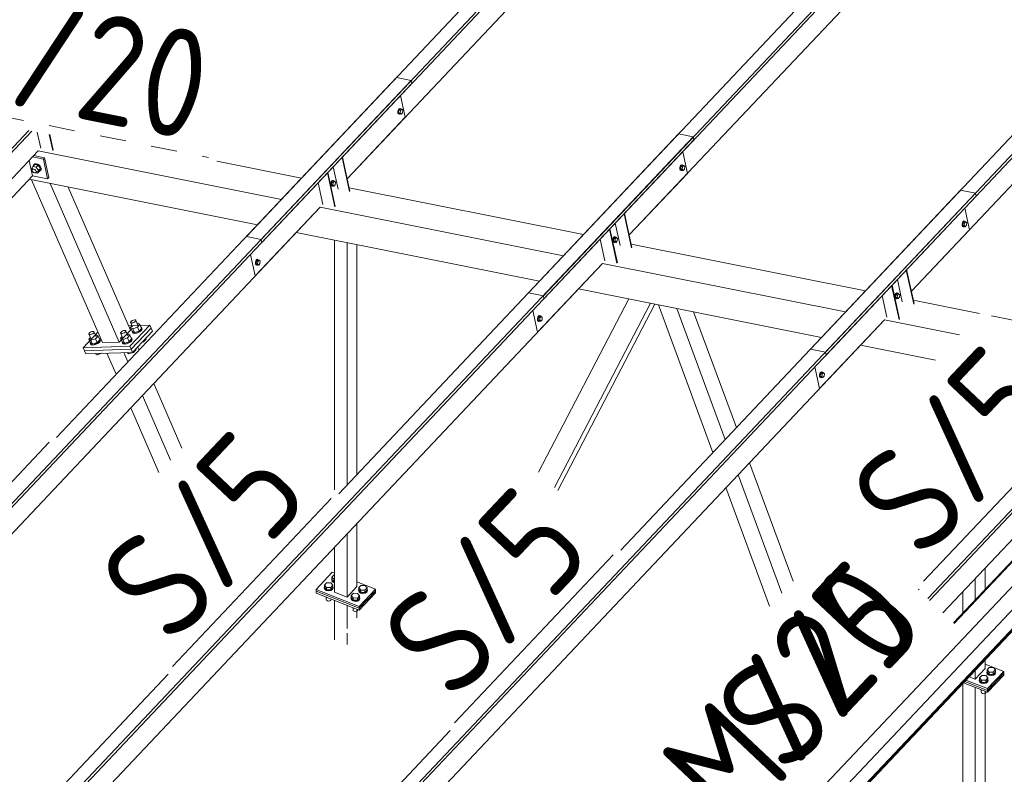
# Model space of a CAD drawing. Header units: millimetres. Extents: x -681 to 506, y -45 to 794.
# Tile 98 of 113: x -415 to -369, y 451 to 485. Entities that reach past the tile are written whole.
import ezdxf

# ---------------------------------------------------------------- set-up
doc = ezdxf.new("R2010")
doc.units = ezdxf.units.MM
doc.header["$LTSCALE"] = 0.6
doc.linetypes.add('XKITLINE00', pattern=[0])
doc.linetypes.add('XKITLINE02', pattern=[4, 2, -2])
for name, color, linetype, lineweight in [('Bolt', 7, 'Continuous', 0), ('Part', 2, 'Continuous', 0), ('PartMark', 3, 'Continuous', 0)]:
    doc.layers.add(name, color=color, linetype=linetype, lineweight=lineweight)
doc.styles.add('ISOCPEUR', font='ISOCPEUR.TTF')

msp = doc.modelspace()

# ---------------------------------------------------------------- linework, layer by layer
at = {"layer": 'Bolt', "color": 3, "linetype": 'XKITLINE00', "lineweight": 0}
for p, q in [((-397.138, 481.168), (-397.155, 481.101)), ((-397.155, 481.101), (-397.152, 481.037)), ((-397.152, 481.037), (-397.131, 480.992)), ((-397.107, 481.219), (-397.138, 481.168)), ((-397.132, 481.097), (-397.115, 481.163)), ((-397.129, 481.032), (-397.132, 481.097)), ((-397.131, 480.992), (-397.097, 480.979)), ((-397.108, 480.987), (-397.129, 481.032)), ((-397.108, 481.156), (-397.12, 481.042)), ((-397.12, 481.042), (-397.072, 480.992)), ((-397.12, 481.042), (-397.05, 481.028)), ((-397.115, 481.163), (-397.084, 481.215)), ((-397.048, 481.219), (-397.108, 481.156)), ((-397.108, 481.156), (-397.038, 481.142)), ((-397.074, 480.974), (-397.108, 480.987)), ((-397.069, 481.241), (-397.107, 481.219)), ((-397.097, 480.979), (-397.074, 480.974)), ((-397.084, 481.215), (-397.046, 481.237)), ((-397.051, 480.988), (-397.074, 480.974)), ((-397.072, 480.992), (-397.002, 480.978)), ((-397.069, 481.241), (-397.046, 481.237)), ((-397.05, 481.028), (-397.038, 481.142)), ((-397.002, 480.978), (-397.05, 481.028)), ((-397.048, 481.219), (-396.978, 481.205)), ((-397.046, 481.237), (-397.012, 481.224)), ((-397.038, 481.142), (-396.978, 481.205)), ((-397.012, 481.224), (-397.006, 481.211)), ((-396.942, 481.041), (-397.002, 480.978)), ((-396.978, 481.205), (-396.93, 481.155)), ((-396.93, 481.155), (-396.942, 481.041)), ((-413.995, 478.558), (-413.903, 478.655)), ((-413.961, 478.594), (-413.96, 478.617)), ((-413.96, 478.617), (-413.91, 478.666)), ((-413.96, 478.617), (-413.943, 478.635)), ((-413.893, 478.684), (-413.943, 478.635)), ((-413.91, 478.666), (-413.829, 478.671)), ((-413.742, 478.623), (-413.903, 478.655)), ((-413.812, 478.69), (-413.893, 478.684)), ((-413.834, 478.526), (-413.742, 478.623)), ((-413.829, 478.671), (-413.738, 478.632)), ((-413.721, 478.65), (-413.812, 478.69)), ((-413.632, 478.471), (-413.742, 478.623)), ((-413.738, 478.632), (-413.662, 478.557)), ((-413.645, 478.576), (-413.721, 478.65)), ((-384.099, 478.623), (-384.13, 478.572)), ((-384.107, 478.567), (-384.075, 478.618)), ((-384.04, 478.623), (-384.1, 478.559)), ((-384.061, 478.645), (-384.099, 478.623)), ((-384.075, 478.618), (-384.038, 478.64)), ((-384.061, 478.645), (-384.038, 478.64)), ((-384.04, 478.623), (-383.97, 478.609)), ((-384.038, 478.64), (-384.004, 478.627)), ((-384.03, 478.545), (-383.97, 478.609)), ((-384.004, 478.627), (-383.998, 478.614)), ((-383.97, 478.609), (-383.922, 478.559)), ((-414.046, 478.437), (-413.995, 478.558)), ((-414.022, 478.405), (-414.046, 478.437)), ((-414.024, 478.375), (-414.021, 478.418)), ((-414.002, 478.327), (-414.024, 478.375)), ((-414.021, 478.418), (-413.975, 478.467)), ((-414.021, 478.418), (-413.995, 478.444)), ((-413.96, 478.287), (-414.002, 478.327)), ((-413.995, 478.558), (-413.834, 478.526)), ((-413.995, 478.444), (-413.951, 478.447)), ((-413.911, 478.265), (-413.96, 478.287)), ((-413.951, 478.447), (-413.902, 478.426)), ((-413.868, 478.268), (-413.911, 478.265)), ((-413.902, 478.426), (-413.861, 478.386)), ((-413.841, 478.295), (-413.868, 478.268)), ((-413.865, 478.271), (-413.775, 478.253)), ((-413.861, 478.386), (-413.838, 478.338)), ((-413.841, 478.295), (-413.795, 478.344)), ((-413.838, 478.338), (-413.841, 478.295)), ((-413.834, 478.526), (-413.724, 478.373)), ((-413.775, 478.253), (-413.724, 478.373)), ((-413.775, 478.253), (-413.683, 478.35)), ((-413.724, 478.373), (-413.632, 478.471)), ((-413.675, 478.34), (-413.694, 478.339)), ((-413.683, 478.35), (-413.632, 478.471)), ((-413.626, 478.389), (-413.675, 478.34)), ((-413.662, 478.557), (-413.621, 478.469)), ((-413.604, 478.487), (-413.645, 478.576)), ((-413.621, 478.469), (-413.626, 478.389)), ((-413.626, 478.389), (-413.608, 478.407)), ((-413.608, 478.407), (-413.604, 478.487)), ((-384.13, 478.572), (-384.147, 478.505)), ((-384.147, 478.505), (-384.144, 478.441)), ((-384.144, 478.441), (-384.123, 478.396)), ((-384.124, 478.5), (-384.107, 478.567)), ((-384.121, 478.436), (-384.124, 478.5)), ((-384.123, 478.396), (-384.089, 478.383)), ((-384.1, 478.391), (-384.121, 478.436)), ((-384.1, 478.559), (-384.112, 478.446)), ((-384.112, 478.446), (-384.064, 478.396)), ((-384.112, 478.446), (-384.042, 478.432)), ((-384.1, 478.559), (-384.03, 478.545)), ((-384.066, 478.378), (-384.1, 478.391)), ((-384.089, 478.383), (-384.066, 478.378)), ((-384.043, 478.391), (-384.066, 478.378)), ((-384.064, 478.396), (-383.994, 478.382)), ((-384.042, 478.432), (-384.03, 478.545)), ((-383.994, 478.382), (-384.042, 478.432)), ((-383.934, 478.445), (-383.994, 478.382)), ((-383.922, 478.559), (-383.934, 478.445)), ((-400.237, 477.85), (-400.254, 477.783)), ((-400.254, 477.783), (-400.251, 477.719)), ((-400.251, 477.719), (-400.23, 477.674)), ((-400.206, 477.901), (-400.237, 477.85)), ((-400.231, 477.779), (-400.214, 477.845)), ((-400.228, 477.714), (-400.231, 477.779)), ((-400.23, 477.674), (-400.196, 477.661)), ((-400.207, 477.669), (-400.228, 477.714)), ((-400.207, 477.838), (-400.219, 477.724)), ((-400.219, 477.724), (-400.171, 477.674)), ((-400.219, 477.724), (-400.149, 477.71)), ((-400.214, 477.845), (-400.183, 477.897)), ((-400.147, 477.901), (-400.207, 477.838)), ((-400.207, 477.838), (-400.137, 477.824)), ((-400.173, 477.656), (-400.207, 477.669)), ((-400.168, 477.923), (-400.206, 477.901)), ((-400.183, 477.897), (-400.145, 477.919)), ((-400.15, 477.67), (-400.173, 477.656)), ((-400.171, 477.674), (-400.102, 477.66)), ((-400.168, 477.923), (-400.145, 477.919)), ((-400.149, 477.71), (-400.137, 477.824)), ((-400.102, 477.66), (-400.149, 477.71)), ((-400.147, 477.901), (-400.077, 477.887)), ((-400.145, 477.919), (-400.111, 477.906)), ((-400.137, 477.824), (-400.077, 477.887)), ((-400.111, 477.906), (-400.105, 477.893)), ((-400.042, 477.723), (-400.102, 477.66)), ((-400.077, 477.887), (-400.029, 477.837)), ((-400.029, 477.837), (-400.042, 477.723)), ((-400.196, 477.661), (-400.173, 477.656)), ((-371.122, 475.975), (-371.139, 475.909)), ((-371.139, 475.909), (-371.136, 475.844)), ((-371.091, 476.027), (-371.122, 475.975)), ((-371.115, 475.904), (-371.099, 475.971)), ((-371.113, 475.84), (-371.115, 475.904)), ((-371.091, 475.963), (-371.104, 475.849)), ((-371.099, 475.971), (-371.067, 476.022)), ((-371.053, 476.049), (-371.091, 476.027)), ((-371.032, 476.026), (-371.091, 475.963)), ((-371.091, 475.963), (-371.022, 475.949)), ((-371.067, 476.022), (-371.03, 476.044)), ((-371.053, 476.049), (-371.03, 476.044)), ((-371.034, 475.835), (-371.022, 475.949)), ((-371.032, 476.026), (-370.962, 476.012)), ((-371.03, 476.044), (-370.996, 476.031)), ((-371.022, 475.949), (-370.962, 476.012)), ((-370.996, 476.031), (-370.99, 476.018)), ((-370.962, 476.012), (-370.914, 475.962)), ((-370.914, 475.962), (-370.926, 475.849)), ((-371.136, 475.844), (-371.115, 475.799)), ((-371.115, 475.799), (-371.081, 475.786)), ((-371.092, 475.795), (-371.113, 475.84)), ((-371.104, 475.849), (-371.056, 475.799)), ((-371.104, 475.849), (-371.034, 475.835)), ((-371.058, 475.782), (-371.092, 475.795)), ((-371.081, 475.786), (-371.058, 475.782)), ((-371.035, 475.795), (-371.058, 475.782)), ((-371.056, 475.799), (-370.986, 475.785)), ((-370.986, 475.785), (-371.034, 475.835)), ((-370.926, 475.849), (-370.986, 475.785)), ((-387.229, 475.254), (-387.246, 475.187)), ((-387.246, 475.187), (-387.243, 475.123)), ((-387.243, 475.123), (-387.222, 475.078)), ((-387.198, 475.305), (-387.229, 475.254)), ((-387.223, 475.182), (-387.206, 475.249)), ((-387.22, 475.118), (-387.223, 475.182)), ((-387.222, 475.078), (-387.188, 475.065)), ((-387.199, 475.073), (-387.22, 475.118)), ((-387.199, 475.241), (-387.211, 475.128)), ((-387.211, 475.128), (-387.163, 475.078)), ((-387.211, 475.128), (-387.141, 475.114)), ((-387.206, 475.249), (-387.175, 475.3)), ((-387.139, 475.305), (-387.199, 475.241)), ((-387.199, 475.241), (-387.129, 475.227)), ((-387.165, 475.06), (-387.199, 475.073)), ((-387.16, 475.327), (-387.198, 475.305)), ((-387.188, 475.065), (-387.165, 475.06)), ((-387.175, 475.3), (-387.137, 475.322)), ((-387.142, 475.073), (-387.165, 475.06)), ((-387.163, 475.078), (-387.093, 475.064)), ((-387.16, 475.327), (-387.137, 475.322)), ((-387.141, 475.114), (-387.129, 475.227)), ((-387.093, 475.064), (-387.141, 475.114)), ((-387.139, 475.305), (-387.069, 475.291)), ((-387.137, 475.322), (-387.103, 475.309)), ((-387.129, 475.227), (-387.069, 475.291)), ((-387.103, 475.309), (-387.097, 475.296)), ((-387.034, 475.127), (-387.093, 475.064)), ((-387.069, 475.291), (-387.021, 475.241)), ((-387.021, 475.241), (-387.034, 475.127)), ((-403.709, 474.207), (-403.726, 474.141)), ((-403.726, 474.141), (-403.723, 474.076)), ((-403.723, 474.076), (-403.702, 474.031)), ((-403.678, 474.259), (-403.709, 474.207)), ((-403.703, 474.136), (-403.686, 474.203)), ((-403.7, 474.072), (-403.703, 474.136)), ((-403.679, 474.027), (-403.7, 474.072)), ((-403.679, 474.195), (-403.691, 474.081)), ((-403.691, 474.081), (-403.643, 474.031)), ((-403.691, 474.081), (-403.621, 474.067)), ((-403.686, 474.203), (-403.655, 474.254)), ((-403.619, 474.258), (-403.679, 474.195)), ((-403.679, 474.195), (-403.609, 474.181)), ((-403.64, 474.281), (-403.678, 474.259)), ((-403.655, 474.254), (-403.617, 474.276)), ((-403.64, 474.281), (-403.617, 474.276)), ((-403.621, 474.067), (-403.609, 474.181)), ((-403.573, 474.017), (-403.621, 474.067)), ((-403.619, 474.258), (-403.549, 474.245)), ((-403.617, 474.276), (-403.583, 474.263)), ((-403.609, 474.181), (-403.549, 474.245)), ((-403.583, 474.263), (-403.577, 474.25)), ((-403.514, 474.081), (-403.573, 474.017)), ((-403.549, 474.245), (-403.501, 474.194)), ((-403.501, 474.194), (-403.514, 474.081)), ((-403.702, 474.031), (-403.668, 474.018)), ((-403.645, 474.014), (-403.679, 474.027)), ((-403.668, 474.018), (-403.645, 474.014)), ((-403.622, 474.027), (-403.645, 474.014)), ((-403.643, 474.031), (-403.573, 474.017)), ((-374.19, 472.709), (-374.221, 472.657)), ((-374.198, 472.653), (-374.167, 472.704)), ((-374.131, 472.708), (-374.191, 472.645)), ((-374.152, 472.731), (-374.19, 472.709)), ((-374.167, 472.704), (-374.129, 472.726)), ((-374.152, 472.731), (-374.129, 472.726)), ((-374.131, 472.708), (-374.061, 472.694)), ((-374.129, 472.726), (-374.095, 472.713)), ((-374.121, 472.631), (-374.061, 472.694)), ((-374.095, 472.713), (-374.089, 472.7)), ((-374.061, 472.694), (-374.013, 472.644)), ((-374.221, 472.657), (-374.238, 472.591)), ((-374.238, 472.591), (-374.235, 472.526)), ((-374.235, 472.526), (-374.214, 472.481)), ((-374.215, 472.586), (-374.198, 472.653)), ((-374.212, 472.522), (-374.215, 472.586)), ((-374.214, 472.481), (-374.18, 472.468)), ((-374.191, 472.477), (-374.212, 472.522)), ((-374.191, 472.645), (-374.203, 472.531)), ((-374.203, 472.531), (-374.155, 472.481)), ((-374.203, 472.531), (-374.133, 472.517)), ((-374.191, 472.645), (-374.121, 472.631)), ((-374.157, 472.464), (-374.191, 472.477)), ((-374.18, 472.468), (-374.157, 472.464)), ((-374.134, 472.477), (-374.157, 472.464)), ((-374.155, 472.481), (-374.085, 472.467)), ((-374.133, 472.517), (-374.121, 472.631)), ((-374.085, 472.467), (-374.133, 472.517)), ((-374.026, 472.531), (-374.085, 472.467)), ((-374.013, 472.644), (-374.026, 472.531)), ((-409.48, 471.38), (-409.459, 471.416)), ((-409.468, 471.354), (-409.48, 471.38)), ((-409.387, 471.166), (-409.48, 471.38)), ((-409.425, 471.346), (-409.468, 471.354)), ((-409.459, 471.416), (-409.411, 471.453)), ((-409.364, 471.357), (-409.425, 471.346)), ((-409.411, 471.453), (-409.348, 471.481)), ((-409.301, 471.385), (-409.364, 471.357)), ((-409.348, 471.481), (-409.287, 471.492)), ((-409.253, 471.422), (-409.301, 471.385)), ((-409.287, 471.492), (-409.245, 471.484)), ((-409.232, 471.458), (-409.253, 471.422)), ((-409.245, 471.484), (-409.232, 471.458)), ((-409.139, 471.245), (-409.232, 471.458)), ((-409.173, 471.323), (-409.143, 471.332)), ((-409.143, 471.332), (-409.049, 471.274)), ((-390.701, 471.611), (-390.718, 471.544)), ((-390.718, 471.544), (-390.715, 471.48)), ((-390.715, 471.48), (-390.694, 471.435)), ((-390.67, 471.662), (-390.701, 471.611)), ((-390.695, 471.54), (-390.678, 471.606)), ((-390.692, 471.475), (-390.695, 471.54)), ((-390.694, 471.435), (-390.66, 471.422)), ((-390.671, 471.43), (-390.692, 471.475)), ((-390.671, 471.599), (-390.683, 471.485)), ((-390.683, 471.485), (-390.635, 471.435)), ((-390.683, 471.485), (-390.613, 471.471)), ((-390.678, 471.606), (-390.647, 471.658)), ((-390.611, 471.662), (-390.671, 471.599)), ((-390.671, 471.599), (-390.601, 471.585)), ((-390.637, 471.417), (-390.671, 471.43)), ((-390.632, 471.684), (-390.67, 471.662)), ((-390.66, 471.422), (-390.637, 471.417)), ((-390.647, 471.658), (-390.609, 471.68)), ((-390.614, 471.431), (-390.637, 471.417)), ((-390.635, 471.435), (-390.565, 471.421)), ((-390.632, 471.684), (-390.609, 471.68)), ((-390.613, 471.471), (-390.601, 471.585)), ((-390.565, 471.421), (-390.613, 471.471)), ((-390.611, 471.662), (-390.541, 471.648)), ((-390.609, 471.68), (-390.575, 471.667)), ((-390.601, 471.585), (-390.541, 471.648)), ((-390.575, 471.667), (-390.569, 471.654)), ((-390.506, 471.484), (-390.565, 471.421)), ((-390.541, 471.648), (-390.493, 471.598)), ((-390.493, 471.598), (-390.506, 471.484)), ((-411.403, 470.847), (-411.382, 470.883)), ((-411.382, 470.883), (-411.334, 470.92)), ((-411.334, 470.92), (-411.271, 470.948)), ((-411.271, 470.948), (-411.21, 470.959)), ((-411.176, 470.889), (-411.224, 470.852)), ((-411.21, 470.959), (-411.168, 470.951)), ((-411.155, 470.925), (-411.176, 470.889)), ((-411.168, 470.951), (-411.155, 470.925)), ((-411.062, 470.712), (-411.155, 470.925)), ((-409.941, 470.891), (-409.92, 470.927)), ((-409.929, 470.865), (-409.941, 470.891)), ((-409.848, 470.678), (-409.941, 470.891)), ((-409.886, 470.857), (-409.929, 470.865)), ((-409.92, 470.927), (-409.872, 470.964)), ((-409.826, 470.869), (-409.886, 470.857)), ((-409.872, 470.964), (-409.809, 470.992)), ((-409.762, 470.897), (-409.826, 470.869)), ((-409.809, 470.992), (-409.748, 471.004)), ((-409.714, 470.934), (-409.762, 470.897)), ((-409.748, 471.004), (-409.706, 470.996)), ((-409.693, 470.97), (-409.714, 470.934)), ((-409.706, 470.996), (-409.693, 470.97)), ((-409.6, 470.756), (-409.693, 470.97)), ((-409.407, 471.212), (-409.478, 471.137)), ((-409.478, 471.137), (-409.383, 471.079)), ((-409.401, 470.961), (-409.478, 471.137)), ((-409.414, 470.957), (-409.406, 470.971)), ((-409.391, 470.91), (-409.414, 470.957)), ((-409.398, 470.92), (-409.414, 470.957)), ((-409.401, 470.961), (-409.306, 470.902)), ((-409.398, 470.92), (-409.375, 470.873)), ((-409.313, 470.895), (-409.391, 470.91)), ((-409.168, 471.147), (-409.383, 471.079)), ((-409.383, 471.079), (-409.306, 470.902)), ((-409.375, 470.873), (-409.297, 470.858)), ((-409.202, 470.916), (-409.313, 470.895)), ((-409.306, 470.902), (-409.092, 470.97)), ((-409.297, 470.858), (-409.186, 470.879)), ((-409.086, 470.967), (-409.202, 470.916)), ((-409.186, 470.879), (-409.07, 470.93)), ((-409.049, 471.274), (-409.168, 471.147)), ((-409.168, 471.147), (-409.092, 470.97)), ((-409.092, 470.97), (-408.972, 471.097)), ((-408.997, 471.035), (-409.086, 470.967)), ((-409.07, 470.93), (-408.981, 470.998)), ((-409.049, 471.274), (-408.972, 471.097)), ((-408.959, 471.101), (-408.997, 471.035)), ((-408.995, 471.151), (-408.982, 471.148)), ((-408.982, 471.148), (-408.959, 471.101)), ((-408.981, 470.998), (-408.943, 471.064)), ((-408.943, 471.064), (-408.959, 471.101)), ((-411.391, 470.821), (-411.403, 470.847)), ((-411.31, 470.633), (-411.403, 470.847)), ((-411.33, 470.679), (-411.401, 470.605)), ((-411.401, 470.605), (-411.306, 470.546)), ((-411.324, 470.428), (-411.401, 470.605)), ((-411.348, 470.813), (-411.391, 470.821)), ((-411.287, 470.824), (-411.348, 470.813)), ((-411.337, 470.424), (-411.329, 470.438)), ((-411.314, 470.377), (-411.337, 470.424)), ((-411.321, 470.387), (-411.337, 470.424)), ((-411.324, 470.428), (-411.23, 470.37)), ((-411.091, 470.614), (-411.306, 470.546)), ((-411.306, 470.546), (-411.23, 470.37)), ((-411.224, 470.852), (-411.287, 470.824)), ((-411.23, 470.37), (-411.015, 470.438)), ((-411.009, 470.434), (-411.125, 470.383)), ((-411.096, 470.79), (-411.067, 470.8)), ((-410.972, 470.741), (-411.091, 470.614)), ((-411.091, 470.614), (-411.015, 470.438)), ((-411.067, 470.8), (-410.972, 470.741)), ((-411.015, 470.438), (-410.895, 470.565)), ((-410.921, 470.502), (-411.009, 470.434)), ((-410.993, 470.397), (-410.904, 470.465)), ((-410.972, 470.741), (-410.895, 470.565)), ((-410.882, 470.569), (-410.921, 470.502)), ((-410.918, 470.618), (-410.905, 470.616)), ((-410.905, 470.616), (-410.882, 470.569)), ((-410.904, 470.465), (-410.866, 470.531)), ((-410.866, 470.531), (-410.882, 470.569)), ((-409.868, 470.724), (-409.939, 470.649)), ((-409.939, 470.649), (-409.844, 470.59)), ((-409.862, 470.473), (-409.939, 470.649)), ((-409.875, 470.469), (-409.867, 470.483)), ((-409.852, 470.422), (-409.875, 470.469)), ((-409.859, 470.432), (-409.875, 470.469)), ((-409.862, 470.473), (-409.768, 470.414)), ((-409.859, 470.432), (-409.836, 470.384)), ((-409.775, 470.406), (-409.852, 470.422)), ((-409.63, 470.658), (-409.844, 470.59)), ((-409.844, 470.59), (-409.768, 470.414)), ((-409.663, 470.427), (-409.775, 470.406)), ((-409.768, 470.414), (-409.553, 470.482)), ((-409.547, 470.479), (-409.663, 470.427)), ((-409.647, 470.39), (-409.531, 470.441)), ((-409.634, 470.835), (-409.605, 470.844)), ((-409.51, 470.785), (-409.63, 470.658)), ((-409.63, 470.658), (-409.553, 470.482)), ((-409.605, 470.844), (-409.51, 470.785)), ((-409.553, 470.482), (-409.433, 470.609)), ((-409.459, 470.546), (-409.547, 470.479)), ((-409.531, 470.441), (-409.442, 470.509)), ((-409.51, 470.785), (-409.433, 470.609)), ((-409.421, 470.613), (-409.459, 470.546)), ((-409.456, 470.662), (-409.443, 470.66)), ((-409.443, 470.66), (-409.421, 470.613)), ((-409.442, 470.509), (-409.404, 470.576)), ((-409.404, 470.576), (-409.421, 470.613)), ((-408.963, 470.452), (-408.878, 470.479)), ((-408.878, 470.479), (-408.897, 470.522)), ((-408.878, 470.479), (-408.758, 470.606)), ((-408.758, 470.606), (-408.777, 470.649)), ((-411.321, 470.387), (-411.298, 470.34)), ((-411.237, 470.362), (-411.314, 470.377)), ((-411.298, 470.34), (-411.22, 470.325)), ((-411.125, 470.383), (-411.237, 470.362)), ((-411.22, 470.325), (-411.109, 470.346)), ((-411.109, 470.346), (-410.993, 470.397)), ((-410.801, 469.946), (-410.802, 469.949)), ((-410.801, 469.946), (-410.798, 469.949)), ((-409.836, 470.384), (-409.758, 470.369)), ((-409.758, 470.369), (-409.647, 470.39)), ((-409.649, 469.981), (-409.65, 469.984)), ((-409.649, 469.981), (-409.554, 469.922)), ((-409.554, 469.922), (-409.582, 469.986)), ((-409.554, 469.922), (-409.339, 469.99)), ((-409.339, 469.99), (-409.358, 470.033)), ((-409.339, 469.99), (-409.219, 470.117)), ((-409.219, 470.117), (-409.238, 470.16)), ((-411.111, 469.936), (-411.112, 469.939)), ((-411.111, 469.936), (-411.016, 469.878)), ((-411.016, 469.878), (-411.043, 469.942)), ((-411.016, 469.878), (-410.801, 469.946)), ((-377.662, 469.066), (-377.693, 469.015)), ((-377.67, 469.01), (-377.639, 469.061)), ((-377.603, 469.066), (-377.663, 469.002)), ((-377.624, 469.088), (-377.662, 469.066)), ((-377.639, 469.061), (-377.601, 469.083)), ((-377.624, 469.088), (-377.601, 469.083)), ((-377.603, 469.066), (-377.533, 469.052)), ((-377.601, 469.083), (-377.567, 469.07)), ((-377.593, 468.988), (-377.533, 469.052)), ((-377.567, 469.07), (-377.561, 469.057)), ((-377.533, 469.052), (-377.485, 469.002)), ((-377.693, 469.015), (-377.71, 468.948)), ((-377.71, 468.948), (-377.707, 468.883)), ((-377.707, 468.883), (-377.686, 468.839)), ((-377.687, 468.943), (-377.67, 469.01)), ((-377.684, 468.879), (-377.687, 468.943)), ((-377.686, 468.839), (-377.652, 468.826)), ((-377.663, 468.834), (-377.684, 468.879)), ((-377.663, 469.002), (-377.675, 468.889)), ((-377.675, 468.889), (-377.627, 468.839)), ((-377.675, 468.889), (-377.605, 468.875)), ((-377.663, 469.002), (-377.593, 468.988)), ((-377.629, 468.821), (-377.663, 468.834)), ((-377.652, 468.826), (-377.629, 468.821)), ((-377.606, 468.834), (-377.629, 468.821)), ((-377.627, 468.839), (-377.557, 468.825)), ((-377.605, 468.875), (-377.593, 468.988)), ((-377.557, 468.825), (-377.605, 468.875)), ((-377.497, 468.888), (-377.557, 468.825)), ((-377.485, 469.002), (-377.497, 468.888)), ((-400.205, 459.513), (-400.192, 459.542)), ((-400.18, 459.446), (-400.205, 459.513)), ((-400.205, 459.487), (-400.205, 459.513)), ((-400.192, 459.619), (-400.092, 459.725)), ((-400.192, 459.513), (-400.192, 459.619)), ((-400.099, 459.511), (-400.192, 459.619)), ((-400.099, 459.404), (-400.192, 459.513)), ((-400.099, 459.404), (-400.099, 459.511)), ((-400.099, 459.511), (-400.07, 459.51)), ((-400.092, 459.725), (-400.07, 459.725)), ((-400.551, 459.147), (-400.538, 459.175)), ((-400.525, 459.08), (-400.551, 459.147)), ((-400.551, 459.121), (-400.551, 459.147)), ((-400.525, 459.055), (-400.551, 459.121)), ((-400.538, 459.253), (-400.438, 459.359)), ((-400.538, 459.146), (-400.538, 459.253)), ((-400.445, 459.144), (-400.538, 459.253)), ((-400.445, 459.038), (-400.538, 459.146)), ((-400.452, 459.031), (-400.525, 459.08)), ((-400.525, 459.055), (-400.452, 459.005)), ((-400.445, 459.038), (-400.445, 459.144)), ((-400.253, 459.142), (-400.445, 459.144)), ((-400.438, 459.359), (-400.245, 459.356)), ((-400.153, 459.247), (-400.253, 459.142)), ((-400.253, 459.035), (-400.253, 459.142)), ((-400.253, 459.035), (-400.153, 459.141)), ((-400.169, 459.075), (-400.246, 459.028)), ((-400.245, 459.356), (-400.153, 459.247)), ((-400.18, 459.421), (-400.205, 459.487)), ((-400.106, 459.397), (-400.18, 459.446)), ((-400.18, 459.421), (-400.106, 459.372)), ((-400.14, 459.141), (-400.169, 459.075)), ((-400.169, 459.05), (-400.14, 459.115)), ((-400.153, 459.141), (-400.153, 459.247)), ((-400.153, 459.175), (-400.14, 459.141)), ((-400.14, 459.115), (-400.14, 459.141)), ((-400.106, 459.397), (-400.07, 459.39)), ((-400.106, 459.372), (-400.07, 459.365)), ((-400.07, 459.404), (-400.099, 459.404)), ((-398.97, 459.031), (-398.957, 459.06)), ((-398.957, 459.137), (-398.857, 459.243)), ((-398.957, 459.031), (-398.957, 459.137)), ((-398.864, 459.029), (-398.957, 459.137)), ((-398.857, 459.243), (-398.665, 459.24)), ((-398.572, 459.132), (-398.672, 459.026)), ((-398.665, 459.24), (-398.572, 459.132)), ((-398.572, 459.026), (-398.572, 459.132)), ((-398.572, 459.06), (-398.559, 459.025)), ((-400.463, 458.701), (-400.445, 458.68)), ((-400.456, 458.592), (-400.456, 458.694)), ((-400.35, 459.012), (-400.452, 459.031)), ((-400.452, 459.005), (-400.35, 458.986)), ((-400.445, 459.038), (-400.253, 459.035)), ((-400.445, 458.68), (-400.445, 458.694)), ((-400.445, 458.68), (-400.408, 458.68)), ((-400.246, 459.028), (-400.35, 459.012)), ((-400.35, 458.986), (-400.246, 459.002)), ((-400.246, 459.002), (-400.169, 459.05)), ((-400.234, 458.589), (-400.234, 458.612)), ((-399.316, 458.665), (-399.303, 458.694)), ((-399.291, 458.598), (-399.316, 458.665)), ((-399.316, 458.639), (-399.316, 458.665)), ((-399.291, 458.573), (-399.316, 458.639)), ((-399.303, 458.771), (-399.203, 458.877)), ((-399.303, 458.665), (-399.303, 458.771)), ((-399.21, 458.663), (-399.303, 458.771)), ((-399.21, 458.556), (-399.303, 458.665)), ((-399.217, 458.549), (-399.291, 458.598)), ((-399.21, 458.556), (-399.21, 458.663)), ((-399.018, 458.66), (-399.21, 458.663)), ((-399.203, 458.877), (-399.011, 458.874)), ((-398.918, 458.766), (-399.018, 458.66)), ((-399.018, 458.554), (-399.018, 458.66)), ((-399.018, 458.554), (-398.918, 458.659)), ((-399.011, 458.874), (-398.918, 458.766)), ((-398.945, 458.965), (-398.97, 459.031)), ((-398.97, 459.006), (-398.97, 459.031)), ((-398.945, 458.939), (-398.97, 459.006)), ((-398.864, 458.923), (-398.957, 459.031)), ((-398.871, 458.915), (-398.945, 458.965)), ((-398.945, 458.939), (-398.871, 458.89)), ((-398.905, 458.659), (-398.935, 458.593)), ((-398.935, 458.568), (-398.905, 458.634)), ((-398.918, 458.659), (-398.918, 458.766)), ((-398.918, 458.694), (-398.905, 458.659)), ((-398.905, 458.634), (-398.905, 458.659)), ((-398.769, 458.896), (-398.871, 458.915)), ((-398.871, 458.89), (-398.769, 458.871)), ((-398.864, 458.923), (-398.864, 459.029)), ((-398.672, 459.026), (-398.864, 459.029)), ((-398.864, 458.923), (-398.672, 458.92)), ((-398.666, 458.912), (-398.769, 458.896)), ((-398.769, 458.871), (-398.666, 458.887)), ((-398.672, 458.92), (-398.572, 459.026)), ((-398.672, 458.92), (-398.672, 459.026)), ((-398.589, 458.96), (-398.666, 458.912)), ((-398.666, 458.887), (-398.589, 458.934)), ((-398.559, 459.025), (-398.589, 458.96)), ((-398.589, 458.934), (-398.559, 459)), ((-398.559, 459), (-398.559, 459.025)), ((-400.443, 458.556), (-400.456, 458.592)), ((-400.443, 458.556), (-400.403, 458.529)), ((-400.403, 458.529), (-400.348, 458.519)), ((-400.348, 458.519), (-400.292, 458.528)), ((-400.292, 458.528), (-400.25, 458.553)), ((-400.25, 458.553), (-400.234, 458.589)), ((-399.291, 458.573), (-399.217, 458.523)), ((-399.228, 458.22), (-399.21, 458.199)), ((-399.221, 458.11), (-399.221, 458.212)), ((-399.115, 458.53), (-399.217, 458.549)), ((-399.217, 458.523), (-399.115, 458.504)), ((-399.21, 458.556), (-399.018, 458.554)), ((-399.21, 458.199), (-399.21, 458.213)), ((-399.21, 458.199), (-399.173, 458.198)), ((-399.011, 458.546), (-399.115, 458.53)), ((-399.115, 458.504), (-399.011, 458.521)), ((-398.935, 458.593), (-399.011, 458.546)), ((-399.011, 458.521), (-398.935, 458.568)), ((-399.208, 458.074), (-399.221, 458.11)), ((-399.208, 458.074), (-399.168, 458.048)), ((-399.168, 458.048), (-399.113, 458.037)), ((-399.113, 458.037), (-399.057, 458.046)), ((-399.057, 458.046), (-399.015, 458.072)), ((-399.015, 458.072), (-398.999, 458.107)), ((-398.999, 458.107), (-398.999, 458.13)), ((-369.985, 455.346), (-369.885, 455.452)), ((-369.885, 455.452), (-369.693, 455.449)), ((-369.693, 455.449), (-369.6, 455.341)), ((-370.331, 454.98), (-370.231, 455.085)), ((-370.331, 454.873), (-370.331, 454.98)), ((-370.238, 454.871), (-370.331, 454.98)), ((-370.231, 455.085), (-370.039, 455.083)), ((-369.946, 454.974), (-370.046, 454.868)), ((-370.039, 455.083), (-369.946, 454.974)), ((-369.998, 455.24), (-369.985, 455.269)), ((-369.973, 455.173), (-369.998, 455.24)), ((-369.998, 455.214), (-369.998, 455.24)), ((-369.973, 455.148), (-369.998, 455.214)), ((-369.985, 455.24), (-369.985, 455.346)), ((-369.892, 455.237), (-369.985, 455.346)), ((-369.892, 455.131), (-369.985, 455.24)), ((-369.899, 455.124), (-369.973, 455.173)), ((-369.973, 455.148), (-369.899, 455.098)), ((-369.946, 454.868), (-369.946, 454.974)), ((-369.797, 455.105), (-369.899, 455.124)), ((-369.899, 455.098), (-369.797, 455.079)), ((-369.892, 455.131), (-369.892, 455.237)), ((-369.7, 455.235), (-369.892, 455.237)), ((-369.892, 455.131), (-369.7, 455.128)), ((-369.694, 455.121), (-369.797, 455.105)), ((-369.797, 455.079), (-369.694, 455.095)), ((-369.6, 455.341), (-369.7, 455.235)), ((-369.7, 455.128), (-369.7, 455.235)), ((-369.7, 455.128), (-369.6, 455.234)), ((-369.617, 455.168), (-369.694, 455.121)), ((-369.694, 455.095), (-369.617, 455.143)), ((-369.587, 455.234), (-369.617, 455.168)), ((-369.617, 455.143), (-369.587, 455.208)), ((-369.6, 455.234), (-369.6, 455.341)), ((-369.6, 455.268), (-369.587, 455.234)), ((-369.587, 455.208), (-369.587, 455.234)), ((-370.344, 454.873), (-370.331, 454.902)), ((-370.319, 454.807), (-370.344, 454.873)), ((-370.344, 454.848), (-370.344, 454.873)), ((-370.319, 454.781), (-370.344, 454.848)), ((-370.238, 454.765), (-370.331, 454.873)), ((-370.245, 454.758), (-370.319, 454.807)), ((-370.319, 454.781), (-370.245, 454.732)), ((-370.143, 454.738), (-370.245, 454.758)), ((-370.245, 454.732), (-370.143, 454.713)), ((-370.238, 454.765), (-370.238, 454.871)), ((-370.046, 454.868), (-370.238, 454.871)), ((-370.238, 454.765), (-370.046, 454.762)), ((-370.039, 454.755), (-370.143, 454.738)), ((-370.143, 454.713), (-370.039, 454.729)), ((-370.046, 454.762), (-369.946, 454.868)), ((-370.046, 454.762), (-370.046, 454.868)), ((-369.963, 454.802), (-370.039, 454.755)), ((-370.039, 454.729), (-369.963, 454.776)), ((-369.933, 454.868), (-369.963, 454.802)), ((-369.963, 454.776), (-369.933, 454.842)), ((-369.946, 454.902), (-369.933, 454.868)), ((-369.933, 454.842), (-369.933, 454.868)), ((-370.256, 454.428), (-370.238, 454.407)), ((-370.249, 454.319), (-370.249, 454.42)), ((-370.236, 454.283), (-370.249, 454.319)), ((-370.238, 454.407), (-370.238, 454.421)), ((-370.238, 454.407), (-370.201, 454.407)), ((-370.236, 454.283), (-370.196, 454.256)), ((-370.196, 454.256), (-370.141, 454.246)), ((-370.141, 454.246), (-370.085, 454.255)), ((-370.085, 454.255), (-370.043, 454.28)), ((-370.043, 454.28), (-370.027, 454.316)), ((-370.027, 454.316), (-370.027, 454.339))]:
    msp.add_line(p, q, dxfattribs=at)
at = {"layer": 'Part', "color": 2, "linetype": 'XKITLINE00', "lineweight": 0}
for p, q in [((-403.454, 475.197), (-364.258, 516.717)), ((-403.425, 475.061), (-364.229, 516.581)), ((-390.446, 472.601), (-351.25, 514.121)), ((-390.417, 472.464), (-351.221, 513.984)), ((-377.438, 470.004), (-338.242, 511.524)), ((-377.409, 469.868), (-338.212, 511.388)), ((-399.49, 478.001), (-368.452, 510.879)), ((-386.482, 475.404), (-355.444, 508.283)), ((-373.474, 472.808), (-342.436, 505.687)), ((-404.142, 475.334), (-388.475, 491.93)), ((-391.134, 472.738), (-375.467, 489.334)), ((-378.126, 470.142), (-362.459, 486.737)), ((-435.734, 441.004), (-396.537, 482.524)), ((-435.704, 440.868), (-396.508, 482.388)), ((-412.892, 466.066), (-397.225, 482.661)), ((-396.537, 482.524), (-397.225, 482.661)), ((-396.508, 482.388), (-396.537, 482.524)), ((-396.811, 480.839), (-397.028, 481.837)), ((-399.49, 478.001), (-396.811, 480.839)), ((-425.777, 467.927), (-414.168, 480.224)), ((-425.693, 467.848), (-414.034, 480.198)), ((-416.462, 477.794), (-414.168, 480.224)), ((-416.433, 477.657), (-414.034, 480.198)), ((-413.624, 479.406), (-413.785, 480.148)), ((-413.066, 479.294), (-413.228, 480.037)), ((-413.049, 479.313), (-413.205, 480.032)), ((-399.884, 463.469), (-384.217, 480.065)), ((-383.529, 479.928), (-384.217, 480.065)), ((-422.726, 438.408), (-383.529, 479.928)), ((-422.696, 438.272), (-383.5, 479.791)), ((-383.5, 479.791), (-383.529, 479.928)), ((-439.668, 451.817), (-413.739, 479.283)), ((-416.736, 476.108), (-413.739, 479.283)), ((-413.947, 479.063), (-413.445, 478.963)), ((-413.739, 479.284), (-402.527, 477.046)), ((-383.803, 478.242), (-384.02, 479.24)), ((-414.004, 478.132), (-414.158, 478.84)), ((-414.004, 479.002), (-413.503, 478.902)), ((-413.503, 478.902), (-413.445, 478.963)), ((-413.305, 477.992), (-413.503, 478.902)), ((-413.445, 478.963), (-413.247, 478.053)), ((-405.51, 478.802), (-401.604, 478.022)), ((-399.384, 477.412), (-399.724, 478.98)), ((-399.367, 477.431), (-399.707, 478.999)), ((-438.977, 451.679), (-414.004, 478.132)), ((-414.004, 478.132), (-413.305, 477.992)), ((-400.058, 476.698), (-400.399, 478.266)), ((-400.041, 476.716), (-400.382, 478.284)), ((-399.914, 477.518), (-400.136, 478.544)), ((-386.482, 475.404), (-383.803, 478.242)), ((-414.153, 477.974), (-403.633, 475.874)), ((-414.045, 477.952), (-410.778, 470.439)), ((-413.305, 477.992), (-413.247, 478.053)), ((-410.004, 470.463), (-413.186, 477.781)), ((-400.616, 476.809), (-400.832, 477.807)), ((-409.486, 471.012), (-412.357, 477.615)), ((-409.717, 435.812), (-370.521, 477.331)), ((-399.4, 477.582), (-388.596, 475.426)), ((-386.876, 460.873), (-371.209, 477.469)), ((-370.521, 477.331), (-371.209, 477.469)), ((-370.492, 477.195), (-370.521, 477.331)), ((-409.688, 435.675), (-370.492, 477.195)), ((-431.77, 443.808), (-400.731, 476.687)), ((-403.728, 473.512), (-400.731, 476.687)), ((-400.731, 476.687), (-389.519, 474.449)), ((-386.376, 474.816), (-386.716, 476.384)), ((-386.359, 474.834), (-386.699, 476.402)), ((-370.795, 475.646), (-371.012, 476.644)), ((-386.906, 474.922), (-387.128, 475.948)), ((-401.837, 475.516), (-390.624, 473.278)), ((-387.05, 474.102), (-387.391, 475.67)), ((-387.033, 474.12), (-387.373, 475.688)), ((-373.474, 472.808), (-370.795, 475.646)), ((-403.454, 475.197), (-404.142, 475.334)), ((-403.454, 475.197), (-403.425, 475.061)), ((-400.07, 463.645), (-400.07, 475.163)), ((-399.5, 463.875), (-399.5, 475.049)), ((-399.039, 464.364), (-399.039, 474.957)), ((-387.608, 474.213), (-387.824, 475.21)), ((-386.392, 474.986), (-375.588, 472.83)), ((-403.945, 474.51), (-403.728, 473.512)), ((-372.717, 458.63), (-357.513, 474.735)), ((-372.633, 458.551), (-357.484, 474.599)), ((-418.762, 441.212), (-387.723, 474.09)), ((-390.72, 470.915), (-387.723, 474.09)), ((-387.723, 474.091), (-376.51, 471.853)), ((-355.838, 474.082), (-371.505, 457.486)), ((-394.347, 432.163), (-355.15, 473.683)), ((-373.368, 472.22), (-373.708, 473.788)), ((-373.351, 472.238), (-373.691, 473.806)), ((-373.897, 472.325), (-374.12, 473.351)), ((-390.446, 472.601), (-391.134, 472.738)), ((-388.828, 472.919), (-377.616, 470.681)), ((-374.042, 471.505), (-374.383, 473.073)), ((-374.025, 471.524), (-374.365, 473.092)), ((-386.508, 472.456), (-390.673, 464.457)), ((-390.446, 472.601), (-390.417, 472.464)), ((-389.933, 463.759), (-385.509, 472.257)), ((-374.6, 471.616), (-374.816, 472.614)), ((-373.384, 472.39), (-370.333, 471.781)), ((-355.541, 472.187), (-394.738, 430.667)), ((-394.147, 430.307), (-354.951, 471.826)), ((-354.94, 471.951), (-394.136, 430.431)), ((-354.921, 471.94), (-394.117, 430.42)), ((-390.937, 471.913), (-390.72, 470.915)), ((-389.777, 463.612), (-385.298, 472.215)), ((-382.626, 465.375), (-385.141, 472.183)), ((-382.062, 465.972), (-384.294, 472.014)), ((-381.543, 466.522), (-383.514, 471.859)), ((-405.754, 438.615), (-374.715, 471.494)), ((-377.712, 468.319), (-374.715, 471.494)), ((-374.715, 471.494), (-371.255, 470.804)), ((-369.776, 471.67), (-362.58, 470.233)), ((-410.989, 470.924), (-411.668, 470.205)), ((-410.004, 470.463), (-409.486, 471.012)), ((-409.575, 471.217), (-408.596, 471.247)), ((-408.596, 471.247), (-409.518, 470.27)), ((-408.535, 471.108), (-409.458, 470.131)), ((-409.458, 470.131), (-408.535, 471.108)), ((-409.397, 469.991), (-408.475, 470.968)), ((-408.535, 471.108), (-408.596, 471.247)), ((-408.475, 470.968), (-408.535, 471.108)), ((-410.778, 470.439), (-410.004, 470.463)), ((-409.518, 470.27), (-411.668, 470.205)), ((-411.668, 470.205), (-411.608, 470.065)), ((-411.608, 470.065), (-409.458, 470.131)), ((-411.608, 470.065), (-409.458, 470.131)), ((-411.547, 469.926), (-411.608, 470.065)), ((-409.397, 469.991), (-411.547, 469.926)), ((-410.143, 468.978), (-410.568, 469.956)), ((-409.606, 469.546), (-409.794, 469.979)), ((-409.458, 470.131), (-409.518, 470.27)), ((-409.458, 470.131), (-409.397, 469.991)), ((-409.087, 470.096), (-409.154, 470.249)), ((-377.438, 470.004), (-378.126, 470.142)), ((-377.438, 470.004), (-377.409, 469.868)), ((-375.82, 470.323), (-372.361, 469.632)), ((-377.929, 469.317), (-377.712, 468.319)), ((-372.02, 457.973), (-361.707, 468.898)), ((-407.118, 465.567), (-408.414, 468.548)), ((-407.637, 465.017), (-408.933, 467.998)), ((-408.174, 464.448), (-409.47, 467.43)), ((-362.137, 467.461), (-371.531, 457.51)), ((-378.926, 459.436), (-380.943, 464.896)), ((-379.445, 458.887), (-381.462, 464.347)), ((-380.009, 458.289), (-382.026, 463.75)), ((-399.039, 459.194), (-399.039, 462.103)), ((-399.5, 458.705), (-399.5, 461.615)), ((-400.07, 458.927), (-400.07, 461.011)), ((-370.067, 459.06), (-370.067, 460.041)), ((-400.178, 459.846), (-400.927, 459.053)), ((-400.178, 459.846), (-400.07, 459.805)), ((-370.528, 458.572), (-370.528, 459.553)), ((-400.927, 459.053), (-398.932, 458.275)), ((-400.927, 459.053), (-400.927, 458.968)), ((-399.039, 459.194), (-399.5, 458.705)), ((-399.039, 459.402), (-398.183, 459.068)), ((-398.183, 459.068), (-398.932, 458.275)), ((-398.183, 458.983), (-398.183, 459.068)), ((-373.149, 459.038), (-373.116, 459.073)), ((-398.932, 458.189), (-400.927, 458.968)), ((-400.927, 458.968), (-398.932, 458.189)), ((-400.927, 458.882), (-400.927, 458.968)), ((-398.932, 458.104), (-400.927, 458.882)), ((-399.5, 458.705), (-400.07, 458.927)), ((-398.183, 458.983), (-398.932, 458.189)), ((-398.183, 458.983), (-398.932, 458.189)), ((-398.183, 458.898), (-398.932, 458.104)), ((-398.183, 458.898), (-398.183, 458.983)), ((-371.098, 457.968), (-371.098, 458.949)), ((-400.07, 456.733), (-400.07, 458.548)), ((-399.5, 457.26), (-399.5, 458.326)), ((-399.039, 457.749), (-399.039, 458.146)), ((-398.932, 458.275), (-398.932, 458.189)), ((-398.932, 458.189), (-398.932, 458.104)), ((-399.5, 456.511), (-399.5, 457.041)), ((-370.067, 455.402), (-370.067, 455.814)), ((-369.211, 455.277), (-370.067, 455.611)), ((-423.413, 438.545), (-407.746, 455.141)), ((-370.528, 454.914), (-370.813, 455.024)), ((-370.067, 455.402), (-370.528, 454.914)), ((-370.528, 454.914), (-370.528, 455.325)), ((-369.211, 455.277), (-369.96, 454.483)), ((-369.211, 455.192), (-369.96, 454.398)), ((-369.211, 455.192), (-369.96, 454.398)), ((-369.211, 455.107), (-369.96, 454.313)), ((-369.211, 455.192), (-369.211, 455.277)), ((-369.211, 455.107), (-369.211, 455.192)), ((-371.098, 446.346), (-371.098, 454.722)), ((-369.96, 454.313), (-371.074, 454.747)), ((-371.015, 454.81), (-369.96, 454.398)), ((-369.96, 454.398), (-371.015, 454.81)), ((-370.957, 454.872), (-369.96, 454.483)), ((-370.528, 446.95), (-370.528, 454.534)), ((-370.067, 447.439), (-370.067, 454.355)), ((-369.96, 454.483), (-369.96, 454.398)), ((-369.96, 454.398), (-369.96, 454.313)), ((-410.405, 435.949), (-394.738, 452.545))]:
    msp.add_line(p, q, dxfattribs=at)
at = {"layer": 'PartMark', "color": 1, "linetype": 'XKITLINE02', "lineweight": 0}
msp.add_line((-422.651, 482.325), (-405.883, 478.978), dxfattribs=at)
at = {"layer": 'PartMark', "color": 1, "linetype": 'XKITLINE00', "lineweight": 0}
for p, q in [((-372.914, 459.432), (-365.601, 467.179)), ((-420.552, 458.097), (-413.239, 465.843)), ((-407.544, 455.501), (-400.231, 463.247)), ((-394.536, 452.904), (-387.223, 460.651))]:
    msp.add_line(p, q, dxfattribs=at)

# ---------------------------------------------------------------- texts
at = {"layer": 'PartMark', "color": 1, "style": 'ISOCPEUR', "width": 0.85}
for s, rotation, p in [('RT/20', -11.2873, (-421.945, 482.796)), ('S/5', 46.6502, (-372.939, 460.28)), ('S/5', 46.6502, (-407.569, 456.349)), ('S/5', 46.6502, (-394.561, 453.752)), ('M/20', 46.6502, (-381.682, 447.776)), ('S/5', 46.6502, (-379.19, 450.366))]:
    msp.add_text(s, height=5, rotation=rotation, dxfattribs=at).set_placement(p)

doc.saveas('drawing.dxf')
